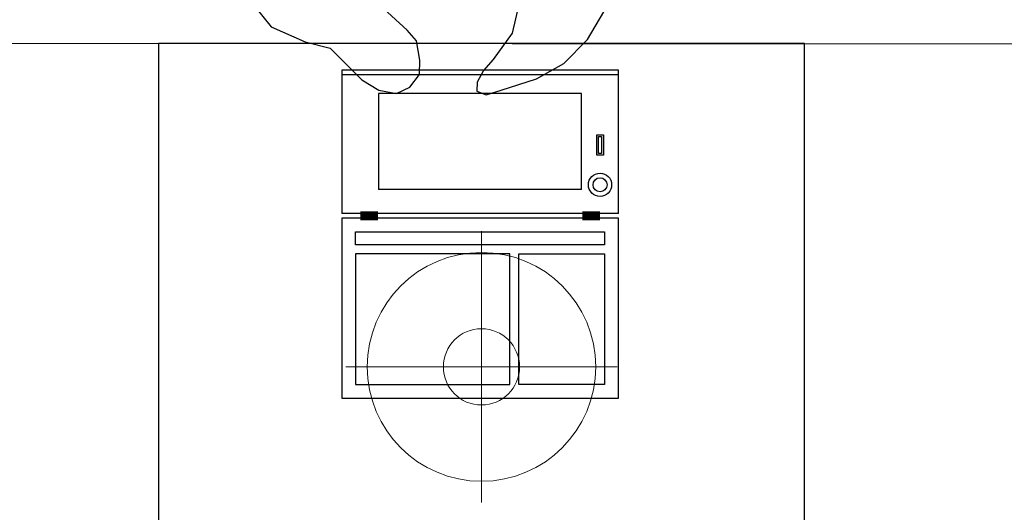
# Model space of a CAD drawing. Header units: millimetres. Extents: x 45699 to 251499, y 244 to 86446.
# Tile 13 of 240: x 55770 to 56837, y 34674 to 35207. Entities that reach past the tile are written whole.
import ezdxf

# ---------------------------------------------------------------- set-up
doc = ezdxf.new("R2010")
doc.units = ezdxf.units.MM
doc.header["$LTSCALE"] = 400
for name, color, linetype in [('inr', 4, 'Continuous'), ('symbol', 1, 'Continuous'), ('verlichting', 2, 'Continuous')]:
    doc.layers.add(name, color=color, linetype=linetype)

# ---------------------------------------------------------------- blocks, each defined once
blk = doc.blocks.new('symb-ps03_b2')
blk.add_lwpolyline([(82.2, -333.7), (93.5, -323.3), (109.6, -304.5), (119.8, -284.7), (121.3, -230.8), (122.5, -183.8), (115.8, -150.4), (104.2, -98.4), (90.8, -52.2), (69, -24.8), (57.7, -13.2), (50.2, -0.9), (49.4, 8.5), (59.4, 13), (75.8, 8.9), (114.7, -1.3), (145.3, -16.6), (172.1, -41.1), (196.4, -77.8), (221.1, -122.2), (235.7, -169.2), (249.9, -232.3), (265.9, -290), (270.3, -324.8), (267.4, -365.4), (252.2, -399.3), (234.6, -432.8), (213.5, -457.5), (181.2, -475.4), (141, -499), (102.8, -516.9), (26.9, -533.5), (-23.3, -539.3), (-83.1, -537.5), (-129.9, -527.7), (-165.1, -510.7), (-191.8, -478.7), (-217.7, -447.5), (-240.8, -394), (-258.1, -313.4), (-261.7, -241.7), (-250.8, -189), (-222, -138.3), (-185.2, -93.4), (-169.5, -72.2), (-133.8, -53.9), (-107.1, -45.7), (-74.5, -10), (-56.5, 2.3), (-37.5, 6.7), (-23, 0.8), (-11.7, -12.6), (-10.5, -27.9), (-13.2, -49.2), (-22.6, -61.1), (-75.1, -114.5), (-104.5, -144.9), (-120.7, -165.7), (-138.4, -200.3), (-141.8, -234.1), (-134.6, -284.5), (-123.4, -302.1), (-94.4, -318.8), (-69, -327.2), (-51.7, -333)])
blk.add_lwpolyline([(-74.5, -413.3, 0.078796), (-66.1, -458.3, 0.088041), (-45.7, -493.9, 0.105312), (-14.5, -518.5, 0.121926), (19.1, -525.8, 0.121926), (52.3, -516.6, 0.105312), (82.1, -490.3, 0.088041), (100.3, -453.5, 0.078796), (106.2, -408.2, 0.078796), (97.7, -363.2, 0.088041), (77.4, -327.6, 0.105312), (46.2, -303, 0.121926), (12.5, -295.7, 0.121926), (-20.6, -304.9, 0.105312), (-50.4, -331.2, 0.088041), (-68.6, -368, 0.078796)], format="xyb", close=True)
blk = doc.blocks.new('symb-LPTP_b2')
for p, q in [((150, 0), (-150, 0)), ((-150, 0), (-150, -155)), ((150, -155), (150, 0)), ((150, -5), (-150, -5)), ((-110, -25), (-110, -129)), ((110, -25), (-110, -25)), ((110, -129), (110, -25)), ((110, -129), (-110, -129)), ((150, -155), (-150, -155)), ((150, -160), (-150, -160)), ((-150, -160), (-150, -355)), ((150, -355), (150, -160)), ((-150, -355), (150, -355))]:
    blk.add_line(p, q)
for points in [[(126.4, -69.8), (133.6, -69.8), (133.6, -91.9), (126.4, -91.9)], [(128.4, -71.8), (131.6, -71.8), (131.6, -89.9), (128.4, -89.9)], [(-135, -175), (135, -175), (135, -188.8), (-135, -188.8)], [(32.1, -198.8), (-135, -198.8), (-135, -340), (32.1, -340)], [(42.1, -198.8), (135, -198.8), (135, -340), (42.1, -340)]]:
    blk.add_lwpolyline(points, close=True)
for points in [[(-129.8, -157.5, 10, 10, 0), (-110.7, -157.5, 10, 10, 0)], [(129.8, -157.5, 10, 10, 0), (110.7, -157.5, 10, 10, 0)]]:
    blk.add_lwpolyline(points, format="xyseb")
for radius in [12.6, 7.57]:
    blk.add_circle((130, -123.9), radius)
blk = doc.blocks.new('lamp02')
at = {"layer": 'verlichting', "lineweight": 0}
for q in [(0, 555.36), (555.36, 0), (0, -555.36), (-555.36, 0)]:
    blk.add_line((0, 0), q, dxfattribs=at)
for radius in [468, 156]:
    blk.add_circle((0, 0), radius, dxfattribs=at)

msp = doc.modelspace()

# ---------------------------------------------------------------- linework, layer by layer
at = {"layer": 'inr'}
msp.add_line((58074.4, 35180), (53274.4, 35183.1), dxfattribs=at)
msp.add_lwpolyline([(55920.6, 35181.3), (55920.6, 34481.3), (56620.6, 34481.3), (56620.6, 35181.3)], close=True, dxfattribs=at)

# ---------------------------------------------------------------- block references
msp.add_blockref('symb-LPTP_b2', (56269.1, 35152.3), dxfattribs=at)
at = {"layer": 'symbol', "linetype": 'Continuous', "lineweight": 0, "xscale": -1, "rotation": 182.8754763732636}
msp.add_blockref('symb-ps03_b2', (56215.7, 35135.9), dxfattribs=at)
at = {"layer": 'verlichting', "lineweight": 0, "xscale": -0.2646576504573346, "yscale": 0.2646576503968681, "zscale": 0.2646576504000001, "rotation": 90.00018926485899}
msp.add_blockref('lamp02', (56270.6, 34831.3), dxfattribs=at)

doc.saveas('drawing.dxf')
